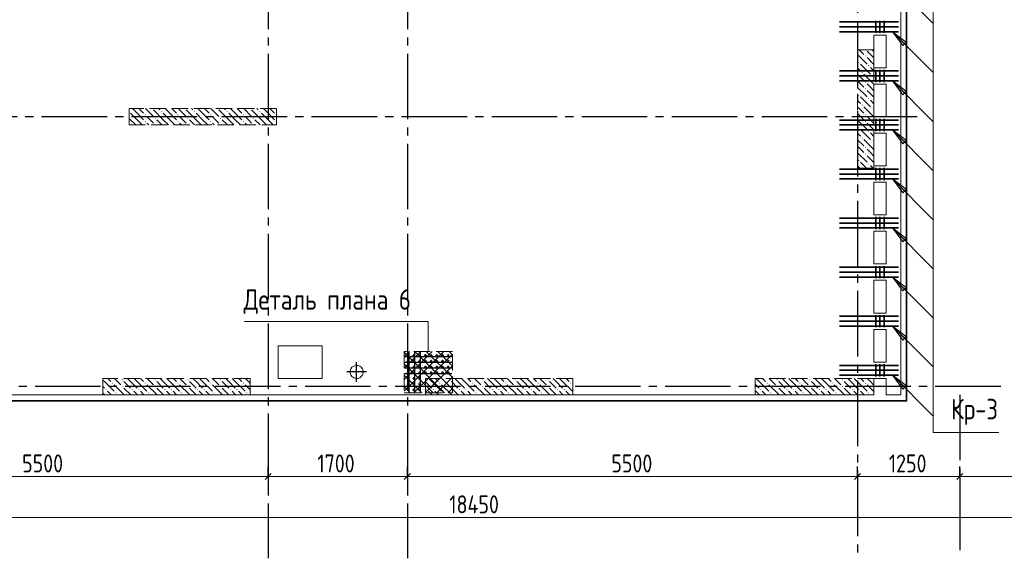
# Model space of a CAD drawing. Header units: millimetres. Extents: x 0 to 31317, y 0 to 42000.
# Tile 5 of 12: x 11587 to 23618, y 15930 to 22517. Entities that reach past the tile are written whole.
import ezdxf

# ---------------------------------------------------------------- set-up
doc = ezdxf.new("R2010")
doc.units = ezdxf.units.MM
doc.linetypes.add('______2', pattern=[270, 200, -70])
doc.linetypes.add('______5', pattern=[1100, 800, -100, 100, -100])
for name, color, linetype, lineweight, true_color in [('S1 Стержни арматуры фон', 7, '______2', 13, 0xa0a0a0), ('Вспомогательная арматура', 7, 'Continuous', 18, 0x656565), ('Поперечная арматура', 7, 'Continuous', 18, 0x5a2814), ('Поперечное армирование AW фон', 7, '______2', 13, 0xa0a0a0)]:
    doc.layers.add(name, color=color, linetype=linetype, lineweight=lineweight, true_color=true_color)
for name, color, linetype, lineweight in [('Standard', 7, 'Continuous', 25), ('ЖБ Перекрытие верхний уровень', 7, 'Continuous', 35), ('ЖБ Пилон', 7, 'Continuous', 35), ('Оси', 40, '______5', 18), ('Позиционная метка номер позиции', 7, 'Continuous', 13), ('Примечания', 7, 'Continuous', 25)]:
    doc.layers.add(name, color=color, linetype=linetype, lineweight=lineweight)
doc.styles.add('GOST 2.304-81', font='txt')

msp = doc.modelspace()

# ---------------------------------------------------------------- hatches: boundary and pattern name
at = {"layer": 'ЖБ Пилон', "linetype": 'Continuous', "lineweight": 18, "transparency": 33554687}
for points in [[(21924, 22150), (21921, 22147), (21918, 22150)], [(21914, 22073), (21921, 22080), (21927, 22073), (21921, 22067)], [(21834, 21993), (21841, 22000), (21847, 21993), (21841, 21987)], [(21954, 21953), (21961, 21960), (21967, 21953), (21961, 21947)], [(21874, 21873), (21881, 21880), (21887, 21873), (21881, 21867)], [(21994, 21833), (22001, 21840), (22007, 21833), (22001, 21827)], [(21914, 21753), (21921, 21760), (21927, 21753), (21921, 21747)], [(21914, 21673), (21921, 21680), (21927, 21673), (21921, 21667)], [(21834, 21593), (21841, 21600), (21847, 21593), (21841, 21587)], [(21954, 21553), (21961, 21560), (21967, 21553), (21961, 21547)], [(13204, 21430), (13201, 21427), (13198, 21430)], [(13604, 21430), (13601, 21427), (13598, 21430)], [(14004, 21430), (14001, 21427), (13998, 21430)], [(14404, 21430), (14401, 21427), (14398, 21430)], [(21874, 21473), (21881, 21480), (21887, 21473), (21881, 21467)], [(21994, 21433), (22001, 21440), (22007, 21433), (22001, 21427)], [(12924, 21397), (12927, 21393), (12924, 21390)], [(13114, 21353), (13121, 21360), (13127, 21353), (13121, 21347)], [(13234, 21313), (13241, 21320), (13247, 21313), (13241, 21307)], [(13314, 21393), (13321, 21400), (13327, 21393), (13321, 21387)], [(13514, 21353), (13521, 21360), (13527, 21353), (13521, 21347)], [(13634, 21313), (13641, 21320), (13647, 21313), (13641, 21307)], [(13714, 21393), (13721, 21400), (13727, 21393), (13721, 21387)], [(13914, 21353), (13921, 21360), (13927, 21353), (13921, 21347)], [(14034, 21313), (14041, 21320), (14047, 21313), (14041, 21307)], [(14114, 21393), (14121, 21400), (14127, 21393), (14121, 21387)], [(14314, 21353), (14321, 21360), (14327, 21353), (14321, 21347)], [(14434, 21313), (14441, 21320), (14447, 21313), (14441, 21307)], [(14514, 21393), (14521, 21400), (14527, 21393), (14521, 21387)], [(14714, 21353), (14721, 21360), (14724, 21357), (14724, 21350), (14721, 21347)], [(21914, 21353), (21921, 21360), (21927, 21353), (21921, 21347)], [(13114, 21273), (13121, 21280), (13127, 21273), (13121, 21267)], [(13234, 21233), (13241, 21240), (13247, 21233), (13244, 21230), (13238, 21230)], [(13514, 21273), (13521, 21280), (13527, 21273), (13521, 21267)], [(13634, 21233), (13641, 21240), (13647, 21233), (13644, 21230), (13638, 21230)], [(13914, 21273), (13921, 21280), (13927, 21273), (13921, 21267)], [(14034, 21233), (14041, 21240), (14047, 21233), (14044, 21230), (14038, 21230)], [(14314, 21273), (14321, 21280), (14327, 21273), (14321, 21267)], [(14434, 21233), (14441, 21240), (14447, 21233), (14444, 21230), (14438, 21230)], [(14714, 21273), (14721, 21280), (14724, 21277), (14724, 21270), (14721, 21267)], [(21834, 21193), (21841, 21200), (21847, 21193), (21841, 21187)], [(21914, 21273), (21921, 21280), (21927, 21273), (21921, 21267)], [(21874, 21073), (21881, 21080), (21887, 21073), (21881, 21067)], [(21954, 21153), (21961, 21160), (21967, 21153), (21961, 21147)], [(21914, 20953), (21921, 20960), (21927, 20953), (21921, 20947)], [(21994, 21033), (22001, 21040), (22007, 21033), (22001, 21027)], [(21914, 20873), (21921, 20880), (21927, 20873), (21921, 20867)], [(21834, 20793), (21841, 20800), (21847, 20793), (21841, 20787)], [(21954, 20753), (21961, 20760), (21967, 20753), (21961, 20747)], [(12714, 18073), (12721, 18080), (12727, 18073), (12721, 18067)], [(12834, 18113), (12841, 18120), (12847, 18113), (12841, 18107)], [(13114, 18073), (13121, 18080), (13127, 18073), (13121, 18067)], [(13234, 18113), (13241, 18120), (13247, 18113), (13241, 18107)], [(13514, 18073), (13521, 18080), (13527, 18073), (13521, 18067)], [(13634, 18113), (13641, 18120), (13647, 18113), (13641, 18107)], [(13914, 18073), (13921, 18080), (13927, 18073), (13921, 18067)], [(14034, 18113), (14041, 18120), (14047, 18113), (14041, 18107)], [(14314, 18073), (14321, 18080), (14327, 18073), (14321, 18067)], [(16714, 18073), (16721, 18080), (16727, 18073), (16721, 18067)], [(16834, 18113), (16841, 18120), (16847, 18113), (16841, 18107)], [(17114, 18073), (17121, 18080), (17127, 18073), (17121, 18067)], [(17234, 18113), (17241, 18120), (17247, 18113), (17241, 18107)], [(17514, 18073), (17521, 18080), (17527, 18073), (17521, 18067)], [(17634, 18113), (17641, 18120), (17647, 18113), (17641, 18107)], [(17914, 18073), (17921, 18080), (17927, 18073), (17921, 18067)], [(18034, 18113), (18041, 18120), (18047, 18113), (18041, 18107)], [(18314, 18073), (18321, 18080), (18327, 18073), (18321, 18067)], [(20714, 18073), (20721, 18080), (20727, 18073), (20721, 18067)], [(20834, 18113), (20841, 18120), (20847, 18113), (20841, 18107)], [(21114, 18073), (21121, 18080), (21127, 18073), (21121, 18067)], [(21234, 18113), (21241, 18120), (21247, 18113), (21241, 18107)], [(21514, 18073), (21521, 18080), (21527, 18073), (21521, 18067)], [(21634, 18113), (21641, 18120), (21647, 18113), (21641, 18107)], [(21914, 18073), (21921, 18080), (21927, 18073), (21921, 18067)], [(12634, 17993), (12641, 18000), (12647, 17993), (12641, 17987)], [(12754, 17953), (12761, 17960), (12767, 17953), (12761, 17947)], [(12834, 18033), (12841, 18040), (12847, 18033), (12841, 18027)], [(12954, 17993), (12961, 18000), (12967, 17993), (12961, 17987)], [(13034, 17993), (13041, 18000), (13047, 17993), (13041, 17987)], [(13154, 17953), (13161, 17960), (13167, 17953), (13161, 17947)], [(13234, 18033), (13241, 18040), (13247, 18033), (13241, 18027)], [(13354, 17993), (13361, 18000), (13367, 17993), (13361, 17987)], [(13434, 17993), (13441, 18000), (13447, 17993), (13441, 17987)], [(13554, 17953), (13561, 17960), (13567, 17953), (13561, 17947)], [(13634, 18033), (13641, 18040), (13647, 18033), (13641, 18027)], [(13754, 17993), (13761, 18000), (13767, 17993), (13761, 17987)], [(13834, 17993), (13841, 18000), (13847, 17993), (13841, 17987)], [(13954, 17953), (13961, 17960), (13967, 17953), (13961, 17947)], [(14034, 18033), (14041, 18040), (14047, 18033), (14041, 18027)], [(14154, 17993), (14161, 18000), (14167, 17993), (14161, 17987)], [(14234, 17993), (14241, 18000), (14247, 17993), (14241, 17987)], [(14354, 17953), (14361, 17960), (14367, 17953), (14361, 17947)], [(16554, 17993), (16561, 18000), (16567, 17993), (16561, 17987)], [(16634, 17993), (16641, 18000), (16647, 17993), (16641, 17987)], [(16754, 17953), (16761, 17960), (16767, 17953), (16761, 17947)], [(16834, 18033), (16841, 18040), (16847, 18033), (16841, 18027)], [(16954, 17993), (16961, 18000), (16967, 17993), (16961, 17987)], [(17034, 17993), (17041, 18000), (17047, 17993), (17041, 17987)], [(17154, 17953), (17161, 17960), (17167, 17953), (17161, 17947)], [(17234, 18033), (17241, 18040), (17247, 18033), (17241, 18027)], [(17354, 17993), (17361, 18000), (17367, 17993), (17361, 17987)], [(17434, 17993), (17441, 18000), (17447, 17993), (17441, 17987)], [(17554, 17953), (17561, 17960), (17567, 17953), (17561, 17947)], [(17634, 18033), (17641, 18040), (17647, 18033), (17641, 18027)], [(17754, 17993), (17761, 18000), (17767, 17993), (17761, 17987)], [(17834, 17993), (17841, 18000), (17847, 17993), (17841, 17987)], [(17954, 17953), (17961, 17960), (17967, 17953), (17961, 17947)], [(18034, 18033), (18041, 18040), (18047, 18033), (18041, 18027)], [(18154, 17993), (18161, 18000), (18167, 17993), (18161, 17987)], [(18234, 17993), (18241, 18000), (18247, 17993), (18241, 17987)], [(20634, 17993), (20641, 18000), (20647, 17993), (20641, 17987)], [(20754, 17953), (20761, 17960), (20767, 17953), (20761, 17947)], [(20834, 18033), (20841, 18040), (20847, 18033), (20841, 18027)], [(20954, 17993), (20961, 18000), (20967, 17993), (20961, 17987)], [(21034, 17993), (21041, 18000), (21047, 17993), (21041, 17987)], [(21154, 17953), (21161, 17960), (21167, 17953), (21161, 17947)], [(21234, 18033), (21241, 18040), (21247, 18033), (21241, 18027)], [(21354, 17993), (21361, 18000), (21367, 17993), (21361, 17987)], [(21434, 17993), (21441, 18000), (21447, 17993), (21441, 17987)], [(21554, 17953), (21561, 17960), (21567, 17953), (21561, 17947)], [(21634, 18033), (21641, 18040), (21647, 18033), (21641, 18027)], [(21754, 17993), (21761, 18000), (21767, 17993), (21761, 17987)], [(21834, 17993), (21841, 18000), (21847, 17993), (21841, 17987)], [(21954, 17953), (21961, 17960), (21967, 17953), (21961, 17947)]]:
    msp.add_hatch(color=7, dxfattribs=at).paths.add_polyline_path(points, flags=16)
at = {"layer": 'Позиционная метка номер позиции', "linetype": 'Continuous', "lineweight": 13, "transparency": 33554687}
for points in [[(22377, 22200), (22250, 22370), (22420, 22243)], [(22377, 21600), (22250, 21770), (22420, 21643)], [(22377, 21000), (22250, 21170), (22420, 21043)], [(22377, 20400), (22250, 20570), (22420, 20443)], [(22377, 19800), (22250, 19970), (22420, 19843)], [(22377, 19200), (22250, 19370), (22420, 19243)], [(22377, 18600), (22250, 18770), (22420, 18643)], [(22377, 18000), (22250, 18170), (22420, 18043)]]:
    msp.add_hatch(color=7, dxfattribs=at).paths.add_polyline_path(points, flags=16)

# ---------------------------------------------------------------- linework, layer by layer
at = {"layer": 'S1 Стержни арматуры фон', "color": 7, "linetype": 'Continuous', "lineweight": 35, "transparency": 33554687}
for p, q in [((22324, 22490), (21604, 22490)), ((22324, 22430), (21604, 22430)), ((22324, 22370), (21604, 22370)), ((22324, 21890), (21604, 21890)), ((22324, 21830), (21604, 21830)), ((22324, 21770), (21604, 21770)), ((22324, 21290), (21604, 21290)), ((22324, 21230), (21604, 21230)), ((22324, 21170), (21604, 21170)), ((22324, 20690), (21604, 20690)), ((22324, 20630), (21604, 20630)), ((22324, 20570), (21604, 20570)), ((22324, 20090), (21604, 20090)), ((22324, 20030), (21604, 20030)), ((22324, 19970), (21604, 19970)), ((22324, 19490), (21604, 19490)), ((22324, 19430), (21604, 19430)), ((22324, 19370), (21604, 19370)), ((22324, 18890), (21604, 18890)), ((22324, 18830), (21604, 18830)), ((22324, 18770), (21604, 18770)), ((22324, 18290), (21604, 18290)), ((22324, 18230), (21604, 18230)), ((22324, 18170), (21604, 18170))]:
    msp.add_line(p, q, dxfattribs=at)
at = {"layer": 'Standard', "color": 8, "linetype": '______5', "lineweight": -3, "transparency": 33554687}
for p, q in [((15704, 18090), (15704, 18330)), ((15824, 18210), (15585, 18210))]:
    msp.add_line(p, q, dxfattribs=at)
at = {"layer": 'Standard', "color": 7, "linetype": 'Continuous', "lineweight": 25, "transparency": 33554687}
for p, q in [((14586, 16892), (14661, 16968)), ((16286, 16892), (16361, 16968)), ((21786, 16892), (21861, 16968)), ((23036, 16892), (23111, 16968))]:
    msp.add_line(p, q, dxfattribs=at)
at = {"layer": 'Standard', "color": 251, "linetype": 'Continuous', "lineweight": -3, "true_color": 0x656565, "transparency": 33554687}
for p, q in [((14624, 16930), (14624, 17055)), ((16324, 16930), (16324, 17055)), ((21824, 16930), (21824, 17055)), ((23074, 16930), (23074, 17055)), ((14624, 16930), (14624, 16805)), ((14624, 16930), (14624, 16930)), ((16324, 16930), (16324, 16805)), ((16324, 16930), (16324, 16930)), ((21824, 16930), (21824, 16805)), ((21824, 16930), (21824, 16930)), ((23074, 16930), (23074, 16805)), ((23074, 16930), (23074, 16930))]:
    msp.add_line(p, q, dxfattribs=at)
at = {"layer": 'Standard', "color": 7, "linetype": 'Continuous', "lineweight": 13, "transparency": 33554687}
for p, q in [((9124, 16930), (14624, 16930)), ((14624, 16930), (16324, 16930)), ((16324, 16930), (21824, 16930)), ((21824, 16930), (23074, 16930)), ((23074, 16930), (26374, 16930)), ((7924, 16430), (26374, 16430))]:
    msp.add_line(p, q, dxfattribs=at)
at = {"layer": 'Standard', "color": 254, "linetype": 'Continuous', "lineweight": 35, "true_color": 0xc4c4ff, "transparency": 33554687}
msp.add_lwpolyline([(7324, 17855), (22424, 17855), (22424, 39570), (7324, 39570), (7324, 17855)], dxfattribs=at)
at = {"layer": 'Вспомогательная арматура', "color": 7, "linetype": 'Continuous', "lineweight": 25, "transparency": 33554687}
for p, q in [((16344, 17960), (16344, 18455)), ((16414, 17960), (16414, 18455)), ((16484, 17960), (16484, 18455)), ((16289, 18400), (16869, 18400)), ((16289, 18330), (16869, 18330)), ((16289, 18260), (16869, 18260)), ((16289, 18190), (16869, 18190))]:
    msp.add_line(p, q, dxfattribs=at)
at = {"layer": 'ЖБ Перекрытие верхний уровень', "color": 7, "linetype": 'Continuous', "lineweight": 18, "transparency": 33554687}
for p, q in [((22354, 17930), (22354, 24720)), ((22024, 22330), (22174, 22330)), ((22024, 21930), (22024, 22330)), ((22174, 22330), (22174, 21930)), ((22174, 21930), (22024, 21930)), ((22024, 21330), (22024, 21730)), ((22024, 21730), (22174, 21730)), ((22174, 21730), (22174, 21330)), ((22174, 21330), (22024, 21330)), ((22024, 20730), (22024, 21130)), ((22024, 21130), (22174, 21130)), ((22174, 21130), (22174, 20730)), ((22174, 20730), (22024, 20730)), ((22024, 20530), (22174, 20530)), ((22024, 20130), (22024, 20530)), ((22174, 20530), (22174, 20130)), ((22174, 20130), (22024, 20130)), ((22024, 19530), (22024, 19930)), ((22024, 19930), (22174, 19930)), ((22174, 19930), (22174, 19530)), ((22174, 19530), (22024, 19530)), ((22024, 19330), (22174, 19330)), ((22024, 18930), (22024, 19330)), ((22174, 19330), (22174, 18930)), ((22174, 18930), (22024, 18930)), ((22024, 18330), (22024, 18730)), ((22024, 18730), (22174, 18730)), ((22174, 18730), (22174, 18330)), ((15284, 18530), (14744, 18530)), ((14744, 18530), (14744, 18130)), ((15284, 18130), (15284, 18530)), ((15692, 18290), (15668, 18282)), ((15717, 18290), (15692, 18290)), ((15741, 18282), (15717, 18290)), ((22174, 18330), (22024, 18330)), ((15632, 18247), (15625, 18223)), ((15625, 18223), (15625, 18197)), ((15625, 18197), (15632, 18173)), ((15647, 18267), (15632, 18247)), ((15632, 18173), (15647, 18153)), ((15668, 18282), (15647, 18267)), ((15761, 18267), (15741, 18282)), ((15776, 18247), (15761, 18267)), ((15761, 18153), (15776, 18173)), ((15784, 18223), (15776, 18247)), ((15776, 18173), (15784, 18197)), ((15784, 18197), (15784, 18223)), ((14744, 18130), (15284, 18130)), ((15647, 18153), (15668, 18138)), ((15668, 18138), (15692, 18130)), ((15692, 18130), (15717, 18130)), ((15717, 18130), (15741, 18138)), ((15741, 18138), (15761, 18153)), ((22024, 17930), (22024, 18130)), ((22024, 18130), (22174, 18130)), ((22174, 18130), (22174, 17930)), ((7394, 17930), (22024, 17930)), ((22174, 17930), (22354, 17930))]:
    msp.add_line(p, q, dxfattribs=at)
at = {"layer": 'ЖБ Пилон', "color": 253, "linetype": '______2', "lineweight": 13, "true_color": 0xa0a0a0, "transparency": 33554687}
for p, q in [((22024, 22150), (21824, 22150)), ((21824, 22150), (21824, 20700)), ((22024, 20700), (22024, 22150)), ((14724, 21430), (12924, 21430)), ((12924, 21430), (12924, 21230)), ((14724, 21230), (14724, 21430)), ((12924, 21230), (14724, 21230)), ((21824, 20700), (22024, 20700)), ((14404, 18130), (12604, 18130)), ((12604, 18130), (12604, 17930)), ((14404, 17930), (14404, 18130)), ((18344, 18130), (16544, 18130)), ((16544, 18130), (16544, 17930)), ((18344, 17930), (18344, 18130)), ((22024, 18130), (20574, 18130)), ((20574, 18130), (20574, 17930)), ((22024, 17930), (22024, 18130)), ((12604, 17930), (14404, 17930)), ((16544, 17930), (18344, 17930)), ((20574, 17930), (22024, 17930))]:
    msp.add_line(p, q, dxfattribs=at)
at = {"layer": 'ЖБ Пилон', "color": 9, "linetype": 'Continuous', "lineweight": 18, "true_color": 0xc7c7c7, "transparency": 33554687}
for p, q in [((21844, 22150), (21901, 22093)), ((22004, 22150), (22021, 22133)), ((21824, 22090), (21941, 21973)), ((21981, 22093), (21941, 22133)), ((21941, 22053), (22024, 21970)), ((22021, 22053), (21981, 22093)), ((21861, 21893), (21824, 21930)), ((21861, 21973), (21981, 21853)), ((21981, 21933), (22024, 21890)), ((21824, 21850), (21901, 21773)), ((21901, 21853), (22021, 21733)), ((22024, 21810), (22021, 21813)), ((21824, 21770), (21901, 21693)), ((21824, 21690), (21941, 21573)), ((21981, 21693), (21941, 21733)), ((22021, 21653), (21981, 21693)), ((21861, 21573), (21981, 21453)), ((21941, 21653), (22024, 21570)), ((13021, 21373), (12964, 21430)), ((13044, 21430), (13101, 21373)), ((13124, 21430), (13221, 21333)), ((13284, 21430), (13301, 21413)), ((13421, 21373), (13364, 21430)), ((13444, 21430), (13501, 21373)), ((13524, 21430), (13621, 21333)), ((13684, 21430), (13701, 21413)), ((13821, 21373), (13764, 21430)), ((13844, 21430), (13901, 21373)), ((13924, 21430), (14021, 21333)), ((14084, 21430), (14101, 21413)), ((14221, 21373), (14164, 21430)), ((14244, 21430), (14301, 21373)), ((14324, 21430), (14421, 21333)), ((14484, 21430), (14501, 21413)), ((14621, 21373), (14564, 21430)), ((14644, 21430), (14701, 21373)), ((21861, 21493), (21824, 21530)), ((21824, 21450), (21901, 21373)), ((21901, 21453), (22021, 21333)), ((21981, 21533), (22024, 21490)), ((12941, 21293), (12924, 21310)), ((12941, 21373), (13021, 21293)), ((13021, 21373), (13101, 21293)), ((13181, 21293), (13141, 21333)), ((13341, 21293), (13221, 21413)), ((13341, 21373), (13421, 21293)), ((13421, 21373), (13501, 21293)), ((13581, 21293), (13541, 21333)), ((13741, 21293), (13621, 21413)), ((13741, 21373), (13821, 21293)), ((13821, 21373), (13901, 21293)), ((13981, 21293), (13941, 21333)), ((14141, 21293), (14021, 21413)), ((14141, 21373), (14221, 21293)), ((14221, 21373), (14301, 21293)), ((14381, 21293), (14341, 21333)), ((14541, 21293), (14421, 21413)), ((14541, 21373), (14621, 21293)), ((14621, 21373), (14701, 21293)), ((21824, 21370), (21901, 21293)), ((21981, 21293), (21941, 21333)), ((22024, 21410), (22021, 21413)), ((12924, 21230), (12924, 21230)), ((12941, 21293), (13004, 21230)), ((13021, 21293), (13084, 21230)), ((13141, 21253), (13164, 21230)), ((13221, 21253), (13181, 21293)), ((13261, 21293), (13324, 21230)), ((13341, 21293), (13404, 21230)), ((13421, 21293), (13484, 21230)), ((13541, 21253), (13564, 21230)), ((13621, 21253), (13581, 21293)), ((13661, 21293), (13724, 21230)), ((13741, 21293), (13804, 21230)), ((13821, 21293), (13884, 21230)), ((13941, 21253), (13964, 21230)), ((14021, 21253), (13981, 21293)), ((14061, 21293), (14124, 21230)), ((14141, 21293), (14204, 21230)), ((14221, 21293), (14284, 21230)), ((14341, 21253), (14364, 21230)), ((14421, 21253), (14381, 21293)), ((14461, 21293), (14524, 21230)), ((14541, 21293), (14604, 21230)), ((14621, 21293), (14684, 21230)), ((21824, 21290), (21941, 21173)), ((21941, 21253), (22024, 21170)), ((22021, 21253), (21981, 21293)), ((21861, 21093), (21824, 21130)), ((21861, 21173), (21981, 21053)), ((21981, 21133), (22024, 21090)), ((21824, 21050), (21901, 20973)), ((21824, 20970), (21901, 20893)), ((21901, 21053), (22021, 20933)), ((22024, 21010), (22021, 21013)), ((21824, 20890), (21941, 20773)), ((21981, 20893), (21941, 20933)), ((21941, 20853), (22024, 20770)), ((22021, 20853), (21981, 20893)), ((21854, 20700), (21824, 20730)), ((21861, 20773), (21934, 20700)), ((21981, 20733), (22014, 20700)), ((12604, 18110), (12621, 18093)), ((12621, 18093), (12741, 17973)), ((12664, 18130), (12701, 18093)), ((12741, 18053), (12861, 17933)), ((12781, 18093), (12744, 18130)), ((12821, 18053), (12781, 18093)), ((12861, 18093), (12941, 18013)), ((12941, 18093), (12904, 18130)), ((12941, 18093), (13021, 18013)), ((12984, 18130), (13021, 18093)), ((13021, 18093), (13141, 17973)), ((13064, 18130), (13101, 18093)), ((13141, 18053), (13261, 17933)), ((13181, 18093), (13144, 18130)), ((13221, 18053), (13181, 18093)), ((13261, 18093), (13341, 18013)), ((13341, 18093), (13304, 18130)), ((13341, 18093), (13421, 18013)), ((13384, 18130), (13421, 18093)), ((13421, 18093), (13541, 17973)), ((13464, 18130), (13501, 18093)), ((13541, 18053), (13661, 17933)), ((13581, 18093), (13544, 18130)), ((13621, 18053), (13581, 18093)), ((13661, 18093), (13741, 18013)), ((13741, 18093), (13704, 18130)), ((13741, 18093), (13821, 18013)), ((13784, 18130), (13821, 18093)), ((13821, 18093), (13941, 17973)), ((13864, 18130), (13901, 18093)), ((13941, 18053), (14061, 17933)), ((13981, 18093), (13944, 18130)), ((14021, 18053), (13981, 18093)), ((14061, 18093), (14141, 18013)), ((14141, 18093), (14104, 18130)), ((14141, 18093), (14221, 18013)), ((14184, 18130), (14221, 18093)), ((14221, 18093), (14341, 17973)), ((14264, 18130), (14301, 18093)), ((14341, 18053), (14404, 17990)), ((14381, 18093), (14344, 18130)), ((14404, 18070), (14381, 18093)), ((16544, 18090), (16621, 18013)), ((16584, 18130), (16621, 18093)), ((16621, 18093), (16741, 17973)), ((16664, 18130), (16701, 18093)), ((16741, 18053), (16861, 17933)), ((16781, 18093), (16744, 18130)), ((16821, 18053), (16781, 18093)), ((16861, 18093), (16941, 18013)), ((16941, 18093), (16904, 18130)), ((16941, 18093), (17021, 18013)), ((16984, 18130), (17021, 18093)), ((17021, 18093), (17141, 17973)), ((17064, 18130), (17101, 18093)), ((17141, 18053), (17261, 17933)), ((17181, 18093), (17144, 18130)), ((17221, 18053), (17181, 18093)), ((17261, 18093), (17341, 18013)), ((17341, 18093), (17304, 18130)), ((17341, 18093), (17421, 18013)), ((17384, 18130), (17421, 18093)), ((17421, 18093), (17541, 17973)), ((17464, 18130), (17501, 18093)), ((17541, 18053), (17661, 17933)), ((17581, 18093), (17544, 18130)), ((17621, 18053), (17581, 18093)), ((17661, 18093), (17741, 18013)), ((17741, 18093), (17704, 18130)), ((17741, 18093), (17821, 18013)), ((17784, 18130), (17821, 18093)), ((17821, 18093), (17941, 17973)), ((17864, 18130), (17901, 18093)), ((17941, 18053), (18061, 17933)), ((17981, 18093), (17944, 18130)), ((18021, 18053), (17981, 18093)), ((18061, 18093), (18141, 18013)), ((18141, 18093), (18104, 18130)), ((18141, 18093), (18221, 18013)), ((18184, 18130), (18221, 18093)), ((18221, 18093), (18341, 17973)), ((18264, 18130), (18301, 18093)), ((18341, 18053), (18344, 18050)), ((20574, 18060), (20621, 18013)), ((20584, 18130), (20621, 18093)), ((20621, 18093), (20741, 17973)), ((20664, 18130), (20701, 18093)), ((20741, 18053), (20861, 17933)), ((20781, 18093), (20744, 18130)), ((20821, 18053), (20781, 18093)), ((20861, 18093), (20941, 18013)), ((20941, 18093), (20904, 18130)), ((20941, 18093), (21021, 18013)), ((20984, 18130), (21021, 18093)), ((21021, 18093), (21141, 17973)), ((21064, 18130), (21101, 18093)), ((21141, 18053), (21261, 17933)), ((21181, 18093), (21144, 18130)), ((21221, 18053), (21181, 18093)), ((21261, 18093), (21341, 18013)), ((21341, 18093), (21304, 18130)), ((21341, 18093), (21421, 18013)), ((21384, 18130), (21421, 18093)), ((21421, 18093), (21541, 17973)), ((21464, 18130), (21501, 18093)), ((21541, 18053), (21661, 17933)), ((21581, 18093), (21544, 18130)), ((21621, 18053), (21581, 18093)), ((21661, 18093), (21741, 18013)), ((21741, 18093), (21704, 18130)), ((21741, 18093), (21821, 18013)), ((21784, 18130), (21821, 18093)), ((21821, 18093), (21941, 17973)), ((21864, 18130), (21901, 18093)), ((21941, 18053), (22024, 17970)), ((21981, 18093), (21944, 18130)), ((22021, 18053), (21981, 18093)), ((12604, 18030), (12621, 18013)), ((12621, 17933), (12604, 17950)), ((12624, 17930), (12621, 17933)), ((12661, 17973), (12704, 17930)), ((12781, 17933), (12784, 17930)), ((12861, 18013), (12944, 17930)), ((13021, 17933), (12981, 17973)), ((13024, 17930), (13021, 17933)), ((13061, 17973), (13104, 17930)), ((13181, 17933), (13184, 17930)), ((13261, 18013), (13344, 17930)), ((13421, 17933), (13381, 17973)), ((13424, 17930), (13421, 17933)), ((13461, 17973), (13504, 17930)), ((13581, 17933), (13584, 17930)), ((13661, 18013), (13744, 17930)), ((13821, 17933), (13781, 17973)), ((13824, 17930), (13821, 17933)), ((13861, 17973), (13904, 17930)), ((13981, 17933), (13984, 17930)), ((14061, 18013), (14144, 17930)), ((14221, 17933), (14181, 17973)), ((14224, 17930), (14221, 17933)), ((14261, 17973), (14304, 17930)), ((14381, 17933), (14384, 17930)), ((16544, 17930), (16544, 17930)), ((16621, 17933), (16581, 17973)), ((16624, 17930), (16621, 17933)), ((16661, 17973), (16704, 17930)), ((16781, 17933), (16784, 17930)), ((16861, 18013), (16944, 17930)), ((17021, 17933), (16981, 17973)), ((17024, 17930), (17021, 17933)), ((17061, 17973), (17104, 17930)), ((17181, 17933), (17184, 17930)), ((17261, 18013), (17344, 17930)), ((17421, 17933), (17381, 17973)), ((17424, 17930), (17421, 17933)), ((17461, 17973), (17504, 17930)), ((17581, 17933), (17584, 17930)), ((17661, 18013), (17744, 17930)), ((17821, 17933), (17781, 17973)), ((17824, 17930), (17821, 17933)), ((17861, 17973), (17904, 17930)), ((17981, 17933), (17984, 17930)), ((18061, 18013), (18144, 17930)), ((18221, 17933), (18181, 17973)), ((18224, 17930), (18221, 17933)), ((18261, 17973), (18304, 17930)), ((20621, 17933), (20581, 17973)), ((20624, 17930), (20621, 17933)), ((20661, 17973), (20704, 17930)), ((20781, 17933), (20784, 17930)), ((20861, 18013), (20944, 17930)), ((21021, 17933), (20981, 17973)), ((21024, 17930), (21021, 17933)), ((21061, 17973), (21104, 17930)), ((21181, 17933), (21184, 17930)), ((21261, 18013), (21344, 17930)), ((21421, 17933), (21381, 17973)), ((21424, 17930), (21421, 17933)), ((21461, 17973), (21504, 17930)), ((21581, 17933), (21584, 17930)), ((21661, 18013), (21744, 17930)), ((21821, 17933), (21781, 17973)), ((21824, 17930), (21821, 17933)), ((21861, 17973), (21904, 17930)), ((21981, 17933), (21984, 17930))]:
    msp.add_line(p, q, dxfattribs=at)
at = {"layer": 'Оси', "color": 8, "linetype": '______5', "lineweight": -3, "transparency": 33554687}
for p, q in [((21824, 40100), (21824, 15930)), ((14624, 39700), (14624, 15930)), ((16324, 39700), (16324, 15930)), ((22554, 21330), (4600, 21330)), ((23574, 18030), (4600, 18030)), ((23074, 17930), (23074, 15930))]:
    msp.add_line(p, q, dxfattribs=at)
at = {"layer": 'Позиционная метка номер позиции', "color": 7, "linetype": 'Continuous', "lineweight": 13, "transparency": 33554687}
for p, q in [((22250, 22970), (22750, 22470)), ((22250, 22370), (22750, 21870)), ((22250, 22370), (22250, 22370)), ((22250, 22370), (22250, 22370)), ((22250, 22370), (22250, 22370)), ((22250, 22370), (22420, 22243)), ((22377, 22200), (22250, 22370)), ((22420, 22243), (22377, 22200)), ((22398, 22222), (22409, 22211)), ((22250, 21770), (22750, 21270)), ((22250, 21770), (22250, 21770)), ((22250, 21770), (22250, 21770)), ((22250, 21770), (22250, 21770)), ((22250, 21770), (22420, 21643)), ((22377, 21600), (22250, 21770)), ((22420, 21643), (22377, 21600)), ((22398, 21622), (22409, 21611)), ((22250, 21170), (22750, 20670)), ((22250, 21170), (22250, 21170)), ((22250, 21170), (22250, 21170)), ((22250, 21170), (22250, 21170)), ((22250, 21170), (22420, 21043)), ((22377, 21000), (22250, 21170)), ((22420, 21043), (22377, 21000)), ((22398, 21022), (22409, 21011)), ((22250, 20570), (22750, 20070)), ((22250, 20570), (22250, 20570)), ((22250, 20570), (22250, 20570)), ((22250, 20570), (22250, 20570)), ((22250, 20570), (22420, 20443)), ((22377, 20400), (22250, 20570)), ((22420, 20443), (22377, 20400)), ((22398, 20422), (22409, 20411)), ((22250, 19970), (22750, 19470)), ((22250, 19970), (22250, 19970)), ((22250, 19970), (22250, 19970)), ((22250, 19970), (22250, 19970)), ((22250, 19970), (22420, 19843)), ((22377, 19800), (22250, 19970)), ((22420, 19843), (22377, 19800)), ((22398, 19822), (22409, 19811)), ((22250, 19370), (22750, 18870)), ((22250, 19370), (22250, 19370)), ((22250, 19370), (22250, 19370)), ((22250, 19370), (22250, 19370)), ((22250, 19370), (22420, 19243)), ((22377, 19200), (22250, 19370)), ((22420, 19243), (22377, 19200)), ((22398, 19222), (22409, 19211)), ((22250, 18770), (22750, 18270)), ((22250, 18770), (22250, 18770)), ((22250, 18770), (22250, 18770)), ((22250, 18770), (22250, 18770)), ((22250, 18770), (22420, 18643)), ((22377, 18600), (22250, 18770)), ((22420, 18643), (22377, 18600)), ((22398, 18622), (22409, 18611)), ((22250, 18170), (22750, 17670)), ((22250, 18170), (22250, 18170)), ((22250, 18170), (22250, 18170)), ((22250, 18170), (22250, 18170)), ((22250, 18170), (22420, 18043)), ((22377, 18000), (22250, 18170)), ((22420, 18043), (22377, 18000)), ((22398, 18022), (22409, 18011))]:
    msp.add_line(p, q, dxfattribs=at)
msp.add_lwpolyline([(22250, 23570), (22750, 23070), (22750, 17470), (23550, 17470)], dxfattribs=at)
at = {"layer": 'Поперечная арматура', "color": 7, "linetype": 'Continuous', "lineweight": 50, "transparency": 33554687}
for centre in [(16334, 18410), (16404, 18410), (16474, 18410), (16544, 18410), (16614, 18410), (16684, 18410), (16754, 18410), (16824, 18410), (16334, 18340), (16404, 18340), (16474, 18340), (16544, 18340), (16614, 18340), (16684, 18340), (16754, 18340), (16824, 18340), (16334, 18270), (16334, 18200), (16404, 18270), (16404, 18200), (16474, 18270), (16474, 18200), (16544, 18270), (16544, 18200), (16614, 18270), (16614, 18200), (16684, 18270), (16684, 18200), (16754, 18270), (16754, 18200), (16824, 18270), (16824, 18200), (16334, 18130), (16334, 18060), (16404, 18130), (16404, 18060), (16474, 18130), (16474, 18060), (16334, 17990), (16404, 17990), (16474, 17990)]:
    msp.add_circle(centre, 5, dxfattribs=at)
at = {"layer": 'Поперечное армирование AW фон', "color": 7, "linetype": 'Continuous', "lineweight": 35, "transparency": 33554687}
for p, q in [((22049, 22505), (22049, 22355)), ((22099, 22505), (22099, 22355)), ((22149, 22505), (22149, 22355)), ((22049, 21905), (22049, 21755)), ((22099, 21905), (22099, 21755)), ((22149, 21905), (22149, 21755)), ((22049, 21305), (22049, 21155)), ((22099, 21305), (22099, 21155)), ((22149, 21305), (22149, 21155)), ((22049, 20705), (22049, 20555)), ((22099, 20705), (22099, 20555)), ((22149, 20705), (22149, 20555)), ((22049, 20105), (22049, 19955)), ((22099, 20105), (22099, 19955)), ((22149, 20105), (22149, 19955)), ((22049, 19505), (22049, 19355)), ((22099, 19505), (22099, 19355)), ((22149, 19505), (22149, 19355)), ((22049, 18905), (22049, 18755)), ((22099, 18905), (22099, 18755)), ((22149, 18905), (22149, 18755)), ((22049, 18305), (22049, 18155)), ((22099, 18305), (22099, 18155)), ((22149, 18305), (22149, 18155))]:
    msp.add_line(p, q, dxfattribs=at)
at = {"layer": 'Примечания', "color": 252, "linetype": 'Continuous', "lineweight": 13, "true_color": 0x8f8f8f, "transparency": 33554687}
for p, q in [((16284, 18396), (16348, 18460)), ((16284, 18256), (16488, 18460)), ((16284, 18116), (16628, 18460)), ((16284, 17976), (16768, 18460)), ((16284, 18450), (16779, 17955)), ((16403, 17955), (16874, 18426)), ((16414, 18460), (16874, 18000)), ((16554, 18460), (16874, 18140)), ((16694, 18460), (16874, 18280)), ((16834, 18460), (16874, 18420)), ((16284, 18310), (16639, 17955)), ((16284, 18170), (16499, 17955)), ((16543, 17955), (16874, 18286)), ((16683, 17955), (16874, 18146)), ((16284, 18030), (16359, 17955)), ((16823, 17955), (16874, 18006))]:
    msp.add_line(p, q, dxfattribs=at)
at = {"layer": 'Примечания', "color": 7, "linetype": '______2', "lineweight": 13, "transparency": 33554687}
for p, q in [((16874, 18460), (16284, 18460)), ((16284, 18460), (16284, 17955)), ((16874, 17955), (16874, 18460)), ((16284, 17955), (16874, 17955))]:
    msp.add_line(p, q, dxfattribs=at)
at = {"layer": 'Примечания', "color": 7, "linetype": 'Continuous', "lineweight": 13, "transparency": 33554687}
msp.add_lwpolyline([(14332, 18827), (16579, 18827), (16579, 18460)], dxfattribs=at)

# ---------------------------------------------------------------- texts
at = {"layer": 'Standard', "color": 7, "linetype": 'Continuous', "lineweight": 25, "transparency": 33554687, "attachment_point": 7, "style": 'GOST 2.304-81'}
for s, insert, char_height, width in [('Кр-3', (22967, 17562), 250, 711.25), ('5500', (11616, 16980), 220, 641.48), ('1700', (15224, 16980), 220, 625.74), ('5500', (18816, 16980), 220, 641.48), ('1250', (22207, 16980), 220, 610.16), ('18450', (16836, 16480), 220, 750.82)]:
    msp.add_mtext(s, dxfattribs=dict(at, insert=insert, char_height=char_height, width=width))
at = {"layer": 'Примечания', "color": 7, "linetype": 'Continuous', "lineweight": 25, "transparency": 33554687, "insert": (14323, 18919), "char_height": 250, "width": 2150.15, "attachment_point": 7, "style": 'GOST 2.304-81'}
msp.add_mtext('Деталь\\~плана\\~6', dxfattribs=at)

doc.saveas('drawing.dxf')
